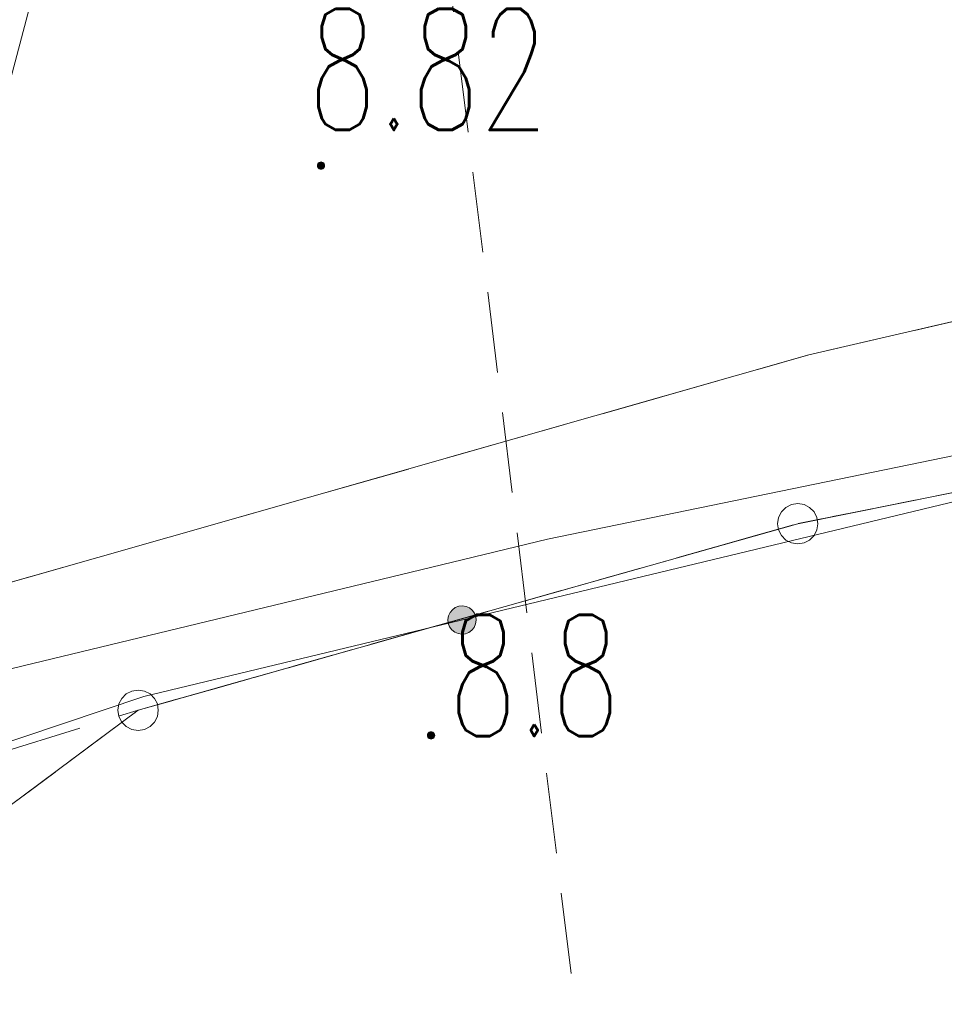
# Model space of a CAD drawing. Header units: millimetres. Extents: x -367306 to 168495, y -187323 to 82034.
# Tile 122 of 170: x -2505 to 8946, y 40024 to 52220. Entities that reach past the tile are written whole.
import ezdxf

# ---------------------------------------------------------------- set-up
doc = ezdxf.new("R2010")
doc.units = ezdxf.units.MM
doc.header["$MEASUREMENT"] = 0
for name, pattern in [('L_0_03', [1000, 500, -500]), ('L_0_04', [1500, 1000, -500]), ('L_0_05', [1750, 1250, -500]), ('L_0_06', [2000, 1500, -500])]:
    doc.linetypes.add(name, pattern=pattern)
for name, color, linetype, lineweight in [('Nowe_0_Nr_pióra__9', 7, 'Continuous', 13), ('Nowe_EGDE_Nr_pióra__8', 7, 'Continuous', 13), ('Nowe_EGDE_Nr_pióra__9', 7, 'Continuous', 13), ('Nowe_EGPG_Nr_pióra__8', 7, 'Continuous', 13), ('Nowe_EGPG_Nr_pióra__9', 7, 'Continuous', 13), ('Nowe_EGUG_Nr_pióra__8', 7, 'Continuous', 13), ('Nowe_EGUG_Nr_pióra__9', 7, 'Continuous', 13), ('Nowe_OTKC_Nr_pióra__8', 7, 'Continuous', 13), ('Nowe_OTKC_Nr_pióra__9', 7, 'Continuous', 13), ('Nowe_OTKJ_Nr_pióra__8', 7, 'Continuous', 13), ('Nowe_OTKJ_Nr_pióra__9', 7, 'Continuous', 13), ('Nowe_OTKK_Nr_pióra__8', 7, 'Continuous', 13), ('Nowe_OTKK_Nr_pióra__9', 7, 'Continuous', 13), ('Nowe_OTOO_Nr_pióra__7', 7, 'Continuous', 13), ('Nowe_OTOO_Nr_pióra__8', 7, 'Continuous', 13), ('Nowe_OTOO_Nr_pióra__9', 7, 'Continuous', 13), ('Nowe_OTRN_Nr_pióra__7', 7, 'Continuous', 13), ('Nowe_OTRN_Nr_pióra__8', 7, 'Continuous', 13), ('Nowe_OTRN_Nr_pióra__9', 7, 'Continuous', 13), ('Nowe_OTRN_O_Nr_pióra__8', 7, 'Continuous', 13), ('Nowe_OTRS_Nr_pióra__7', 7, 'Continuous', 13), ('Nowe_OTRS_Nr_pióra__8', 7, 'Continuous', 13), ('Nowe_OTRS_Nr_pióra__9', 7, 'Continuous', 13), ('Nowe_OTRS_O_Nr_pióra__8', 7, 'Continuous', 13), ('Nowe_SUEP_Nr_pióra__8', 7, 'Continuous', 13), ('Nowe_SUEP_Nr_pióra__9', 7, 'Continuous', 13)]:
    doc.layers.add(name, color=color, linetype=linetype, lineweight=lineweight)
doc.styles.add('STYL_AUTOMATYCZNY_3', font='Simplex.shx')

msp = doc.modelspace()

# ---------------------------------------------------------------- hatches: boundary and pattern name
at = {"layer": 'Nowe_OTOO_Nr_pióra__7', "linetype": 'Continuous', "lineweight": 13}
msp.add_hatch(color=7, dxfattribs=at).paths.add_polyline_path([(3143.6, 44825.6), (3127.2, 44868.3), (3100.4, 44905.2), (3064.8, 44934), (3023.1, 44952.5), (2978, 44959.7), (2932.6, 44954.9), (2889.9, 44938.5), (2853, 44911.6), (2824.2, 44876.1), (2805.7, 44834.4), (2798.5, 44789.3), (2803.3, 44743.8), (2819.7, 44701.2), (2846.6, 44664.2), (2882.1, 44635.5), (2923.8, 44616.9), (2968.9, 44609.8), (3014.4, 44614.6), (3057, 44631), (3094, 44657.8), (3122.7, 44693.3), (3141.3, 44735.1), (3148.4, 44780.2)])
msp.add_hatch(color=7, dxfattribs=at).paths.add_polyline_path([(3143.6, 44825.6), (3127.2, 44868.3), (3100.4, 44905.2), (3064.8, 44934), (3023.1, 44952.5), (2978, 44959.7), (2932.6, 44954.9), (2889.9, 44938.5), (2853, 44911.6), (2824.2, 44876.1), (2805.7, 44834.4), (2798.5, 44789.3), (2803.3, 44743.8), (2819.7, 44701.2), (2846.6, 44664.2), (2882.1, 44635.5), (2923.8, 44616.9), (2968.9, 44609.8), (3014.4, 44614.6), (3057, 44631), (3094, 44657.8), (3122.7, 44693.3), (3141.3, 44735.1), (3148.4, 44780.2)])
at = {"layer": 'Nowe_OTRN_Nr_pióra__7', "linetype": 'Continuous', "lineweight": 13}
msp.add_hatch(color=7, dxfattribs=at).paths.add_polyline_path([(2544.4, 43354.1), (2545.9, 43342.4), (2550.4, 43331.6), (2557.6, 43322.3), (2566.9, 43315.1), (2577.7, 43310.6), (2589.4, 43309.1), (2601, 43310.6), (2611.9, 43315.1), (2621.2, 43322.3), (2628.3, 43331.6), (2632.8, 43342.4), (2634.4, 43354.1), (2632.8, 43365.7), (2628.3, 43376.6), (2621.2, 43385.9), (2611.9, 43393.1), (2601, 43397.5), (2589.4, 43399.1), (2577.7, 43397.5), (2566.9, 43393.1), (2557.6, 43385.9), (2550.4, 43376.6), (2545.9, 43365.7)])
at = {"layer": 'Nowe_OTRS_Nr_pióra__7', "linetype": 'Continuous', "lineweight": 13}
msp.add_hatch(color=7, dxfattribs=at).paths.add_polyline_path([(1181.4, 50413.4), (1182.9, 50401.8), (1187.4, 50390.9), (1194.6, 50381.6), (1203.9, 50374.4), (1214.7, 50369.9), (1226.4, 50368.4), (1238, 50369.9), (1248.9, 50374.4), (1258.2, 50381.6), (1265.4, 50390.9), (1269.9, 50401.8), (1271.4, 50413.4), (1269.9, 50425.1), (1265.4, 50435.9), (1258.2, 50445.2), (1248.9, 50452.4), (1238, 50456.9), (1226.4, 50458.4), (1214.7, 50456.9), (1203.9, 50452.4), (1194.6, 50445.2), (1187.4, 50435.9), (1182.9, 50425.1)])

# ---------------------------------------------------------------- linework, layer by layer
at = {"layer": 'Nowe_0_Nr_pióra__9', "color": 7, "linetype": 'L_0_04', "lineweight": 13}
msp.add_lwpolyline([(-54175.8, -16615), (-36542.5, 13691.6), (-32491.5, 24497.6), (-41006.9, 52709.3), (-354.8, 78621.1), (4924.1, 35501.4), (-2954.1, 7738.8), (31962.3, -8247.3), (46488.5, 22925.7), (96328.3, 3296.1), (84395.1, -59501.6), (78496.2, -91288.2), (63259, -147476.2), (43808.2, -176834.2), (-26519.8, -152286.8), (-79150.4, -133916.5), (-87259.9, -85957.4)], close=True, dxfattribs=at)
at = {"layer": 'Nowe_EGDE_Nr_pióra__8', "color": 7, "linetype": 'Continuous', "lineweight": 13}
for p, q in [((7131.6, 45977), (7131.7, 45977)), ((7131.6, 45977), (7131.7, 45977)), ((-1038.4, 43667), (-1038.3, 43667)), ((-1038.4, 43667), (-1038.3, 43667))]:
    msp.add_line(p, q, dxfattribs=at)
at = {"layer": 'Nowe_EGDE_Nr_pióra__9', "color": 7, "linetype": 'Continuous', "lineweight": 13, "flags": 128}
msp.add_lwpolyline([(50221.6, 10987), (65251.6, 47097), (62561.6, 48377), (58241.6, 49297), (48341.6, 49917), (33091.6, 49677), (19761.6, 48517), (7131.6, 45977), (-1038.4, 43667), (-6478.4, 39617), (-7768.4, 34407)], close=True, dxfattribs=at)
for points in [[(7131.6, 45977), (19761.6, 48517)], [(-1038.4, 43667), (7131.6, 45977)], [(-6478.4, 39617), (-1038.4, 43667)]]:
    msp.add_lwpolyline(points, dxfattribs=at)
at = {"layer": 'Nowe_EGPG_Nr_pióra__8', "color": 7, "linetype": 'Continuous', "lineweight": 13}
for p, q in [((7131.6, 46227), (7131.7, 46227)), ((6929.4, 46123.9), (6929.4, 46123.9)), ((6984.7, 46179.2), (6984.7, 46179.2)), ((7054.4, 46214.7), (7054.4, 46214.7)), ((7208.9, 46214.7), (7208.9, 46214.7)), ((7278.6, 46179.2), (7278.6, 46179.2)), ((7333.9, 46123.9), (7333.9, 46123.9)), ((6893.9, 46054.2), (6893.9, 46054.2)), ((7369.4, 46054.2), (7369.4, 46054.2)), ((6881.6, 45977), (6881.7, 45977)), ((6893.9, 45899.7), (6893.9, 45899.7)), ((7369.4, 45899.7), (7369.4, 45899.7)), ((7381.6, 45977), (7381.7, 45977)), ((6929.4, 45830), (6929.4, 45830)), ((6984.7, 45774.7), (6984.7, 45774.7)), ((7054.4, 45739.2), (7054.4, 45739.2)), ((7208.9, 45739.2), (7208.9, 45739.2)), ((7278.6, 45774.7), (7278.6, 45774.7)), ((7333.9, 45830), (7333.9, 45830)), ((7131.6, 45727), (7131.7, 45727)), ((-1038.4, 43917), (-1038.3, 43917)), ((-1240.6, 43813.9), (-1240.6, 43813.9)), ((-1185.3, 43869.2), (-1185.3, 43869.2)), ((-1115.6, 43904.7), (-1115.6, 43904.7)), ((-961.1, 43904.7), (-961.1, 43904.7)), ((-891.4, 43869.2), (-891.4, 43869.2)), ((-836.1, 43813.9), (-836.1, 43813.9)), ((-1288.4, 43667), (-1288.3, 43667)), ((-1276.1, 43744.2), (-1276.1, 43744.2)), ((-800.6, 43744.2), (-800.6, 43744.2)), ((-788.4, 43667), (-788.3, 43667)), ((-1276.1, 43589.7), (-1276.1, 43589.7)), ((-800.6, 43589.7), (-800.6, 43589.7)), ((-1240.6, 43520), (-1240.6, 43520)), ((-1185.3, 43464.7), (-1185.3, 43464.7)), ((-1115.6, 43429.2), (-1115.6, 43429.2)), ((-961.1, 43429.2), (-961.1, 43429.2)), ((-891.4, 43464.7), (-891.4, 43464.7)), ((-836.1, 43520), (-836.1, 43520)), ((-1038.4, 43417), (-1038.3, 43417))]:
    msp.add_line(p, q, dxfattribs=at)
at = {"layer": 'Nowe_EGPG_Nr_pióra__9', "color": 7, "linetype": 'Continuous', "lineweight": 13, "flags": 128}
for points in [[(7131.6, 46227), (7208.9, 46214.7), (7278.6, 46179.2), (7333.9, 46123.9), (7369.4, 46054.2), (7381.6, 45977), (7369.4, 45899.7), (7333.9, 45830), (7278.6, 45774.7), (7208.9, 45739.2), (7131.6, 45727), (7054.4, 45739.2), (6984.7, 45774.7), (6929.4, 45830), (6893.9, 45899.7), (6881.6, 45977), (6893.9, 46054.2), (6929.4, 46123.9), (6984.7, 46179.2), (7054.4, 46214.7)], [(-1038.4, 43917), (-961.1, 43904.7), (-891.4, 43869.2), (-836.1, 43813.9), (-800.6, 43744.2), (-788.4, 43667), (-800.6, 43589.7), (-836.1, 43520), (-891.4, 43464.7), (-961.1, 43429.2), (-1038.4, 43417), (-1115.6, 43429.2), (-1185.3, 43464.7), (-1240.6, 43520), (-1276.1, 43589.7), (-1288.4, 43667), (-1276.1, 43744.2), (-1240.6, 43813.9), (-1185.3, 43869.2), (-1115.6, 43904.7)]]:
    msp.add_lwpolyline(points, close=True, dxfattribs=at)
at = {"layer": 'Nowe_EGUG_Nr_pióra__8', "color": 7, "linetype": 'Continuous', "lineweight": 13}
for p, q in [((7131.6, 45977), (7131.7, 45977)), ((7131.6, 45977), (7131.7, 45977)), ((-1038.4, 43667), (-1038.3, 43667)), ((-1038.4, 43667), (-1038.3, 43667))]:
    msp.add_line(p, q, dxfattribs=at)
at = {"layer": 'Nowe_EGUG_Nr_pióra__9', "color": 7, "linetype": 'L_0_03', "lineweight": 13, "flags": 128}
msp.add_lwpolyline([(50221.6, 10987), (65251.6, 47097), (62561.6, 48377), (58241.6, 49297), (48341.6, 49917), (33091.6, 49677), (19761.6, 48517), (7131.6, 45977), (-1038.4, 43667), (-6478.4, 39617), (-7768.4, 34407), (-15289, 2905.3), (15671.6, -9583), (33560.7, -20824.5), (35521.6, -17603), (48471.6, 5557)], close=True, dxfattribs=at)
for points in [[(7131.6, 45977), (19761.6, 48517)], [(-1038.4, 43667), (7131.6, 45977)], [(-6478.4, 39617), (-1038.4, 43667)]]:
    msp.add_lwpolyline(points, dxfattribs=at)
at = {"layer": 'Nowe_OTKC_Nr_pióra__8', "color": 7, "linetype": 'Continuous', "lineweight": 13}
for p, q in [((7131.6, 45977), (7131.7, 45977)), ((-1038.4, 43667), (-1038.3, 43667))]:
    msp.add_line(p, q, dxfattribs=at)
at = {"layer": 'Nowe_OTKC_Nr_pióra__9', "color": 7, "linetype": 'L_0_05', "lineweight": 13, "flags": 128}
msp.add_lwpolyline([(40931.6, 50687), (33461.6, 50317), (33441.6, 49927), (19970.9, 48535.2), (14602.6, 47479.5), (7131.6, 45977), (-1038.4, 43667), (-10544.6, 40736.8), (-13708.4, 39767), (-21133.6, 36525.6), (-27338.4, 33817), (-48382.6, 23335.5), (-59063, 17959.1)], dxfattribs=at)
at = {"layer": 'Nowe_OTKJ_Nr_pióra__8', "color": 7, "linetype": 'Continuous', "lineweight": 13}
msp.add_line((7270.2, 48067.6), (7270.2, 48067.6), dxfattribs=at)
at = {"layer": 'Nowe_OTKJ_Nr_pióra__9', "color": 7, "linetype": 'L_0_06', "lineweight": 13, "flags": 128}
msp.add_lwpolyline([(-59229.9, 19469.7), (-44819.2, 27191.1), (-30634, 34559.6), (-24257.2, 37455), (-18281, 40190.7), (-13554.2, 41959.5), (-5076.3, 44551.6), (7270.2, 48067.6), (16773.8, 50269), (23239.5, 51190.7), (32222.6, 51752.2), (41031.6, 52197), (46301.6, 52177), (52141.6, 51957), (55391.6, 51677), (57841.6, 51437), (60391.6, 51097), (62981.6, 50677), (65321.6, 50227), (67061.6, 49737), (68881.6, 48917), (70241.6, 47997), (71571.6, 46717), (72751.6, 45147), (73551.6, 43807), (74461.6, 42007), (75151.6, 40047), (75448.6, 38664.6), (83358.5, 36552.2), (83731.6, 38027), (84411.6, 39397), (85301.6, 40597), (86741.6, 42017), (88101.6, 42727), (89591.6, 42997), (91121.6, 42927), (92551.6, 42547), (93881.6, 41847), (94981.6, 40827), (95821.6, 39547), (96561.6, 37677), (96991.6, 36157), (97101.6, 34757)], dxfattribs=at)
at = {"layer": 'Nowe_OTKK_Nr_pióra__8', "color": 7, "linetype": 'Continuous', "lineweight": 13}
msp.add_line((7270.2, 48067.6), (7270.2, 48067.6), dxfattribs=at)
at = {"layer": 'Nowe_OTKK_Nr_pióra__9', "color": 7, "linetype": 'Continuous', "lineweight": 13, "flags": 128}
msp.add_lwpolyline([(-59229.9, 19469.7), (-44819.2, 27191.1), (-30634, 34559.6), (-24257.2, 37455), (-18281, 40190.7), (-13554.2, 41959.5), (-5076.3, 44551.6), (7270.2, 48067.6), (16773.8, 50269)], dxfattribs=at)
at = {"layer": 'Nowe_OTOO_Nr_pióra__8', "color": 7, "linetype": 'Continuous', "lineweight": 13}
for p, q in [((2853, 44911.6), (2853, 44911.6)), ((2853, 44911.6), (2853, 44911.6)), ((2889.9, 44938.5), (2890, 44938.5)), ((2889.9, 44938.5), (2890, 44938.5)), ((2932.6, 44954.9), (2932.6, 44954.9)), ((2932.6, 44954.9), (2932.6, 44954.9)), ((2978, 44959.7), (2978, 44959.7)), ((2978, 44959.7), (2978, 44959.7)), ((3023.1, 44952.5), (3023.2, 44952.5)), ((3023.1, 44952.5), (3023.2, 44952.5)), ((3064.8, 44934), (3064.9, 44934)), ((3064.8, 44934), (3064.9, 44934)), ((3100.4, 44905.2), (3100.4, 44905.2)), ((3100.4, 44905.2), (3100.4, 44905.2)), ((2798.5, 44789.3), (2798.6, 44789.3)), ((2798.5, 44789.3), (2798.6, 44789.3)), ((2805.7, 44834.4), (2805.7, 44834.4)), ((2805.7, 44834.4), (2805.7, 44834.4)), ((2824.2, 44876.1), (2824.3, 44876.1)), ((2824.2, 44876.1), (2824.3, 44876.1)), ((3127.2, 44868.3), (3127.3, 44868.3)), ((3127.2, 44868.3), (3127.3, 44868.3)), ((3143.6, 44825.6), (3143.7, 44825.6)), ((3143.6, 44825.6), (3143.7, 44825.6)), ((3148.4, 44780.2), (3148.5, 44780.2)), ((3148.4, 44780.2), (3148.5, 44780.2)), ((2803.3, 44743.8), (2803.4, 44743.8)), ((2803.3, 44743.8), (2803.4, 44743.8)), ((2819.7, 44701.2), (2819.7, 44701.2)), ((2819.7, 44701.2), (2819.7, 44701.2)), ((2846.6, 44664.2), (2846.6, 44664.2)), ((2846.6, 44664.2), (2846.6, 44664.2)), ((3094, 44657.8), (3094, 44657.8)), ((3094, 44657.8), (3094, 44657.8)), ((3122.7, 44693.3), (3122.8, 44693.3)), ((3122.7, 44693.3), (3122.8, 44693.3)), ((3141.3, 44735.1), (3141.3, 44735.1)), ((3141.3, 44735.1), (3141.3, 44735.1)), ((2882.1, 44635.5), (2882.1, 44635.5)), ((2882.1, 44635.5), (2882.1, 44635.5)), ((2923.8, 44616.9), (2923.9, 44616.9)), ((2923.8, 44616.9), (2923.9, 44616.9)), ((2968.9, 44609.8), (2969, 44609.8)), ((2968.9, 44609.8), (2969, 44609.8)), ((3014.4, 44614.6), (3014.4, 44614.6)), ((3014.4, 44614.6), (3014.4, 44614.6)), ((3057, 44631), (3057.1, 44631)), ((3057, 44631), (3057.1, 44631)), ((-968.4, 43837), (-968.3, 43837))]:
    msp.add_line(p, q, dxfattribs=at)
at = {"layer": 'Nowe_OTOO_Nr_pióra__9', "color": 7, "linetype": 'Continuous', "lineweight": 13, "flags": 128}
msp.add_lwpolyline([(15791.6, 42937), (14207.5, 47485.8), (-968.4, 43837), (-13528.4, 39617), (-27338.4, 33817)], dxfattribs=at)
msp.add_lwpolyline([(3143.6, 44825.6), (3127.2, 44868.3), (3100.4, 44905.2), (3064.8, 44934), (3023.1, 44952.5), (2978, 44959.7), (2932.6, 44954.9), (2889.9, 44938.5), (2853, 44911.6), (2824.2, 44876.1), (2805.7, 44834.4), (2798.5, 44789.3), (2803.3, 44743.8), (2819.7, 44701.2), (2846.6, 44664.2), (2882.1, 44635.5), (2923.8, 44616.9), (2968.9, 44609.8), (3014.4, 44614.6), (3057, 44631), (3094, 44657.8), (3122.7, 44693.3), (3141.3, 44735.1), (3148.4, 44780.2)], close=True, dxfattribs=at)
msp.add_lwpolyline([(3143.6, 44825.6), (3127.2, 44868.3), (3100.4, 44905.2), (3064.8, 44934), (3023.1, 44952.5), (2978, 44959.7), (2932.6, 44954.9), (2889.9, 44938.5), (2853, 44911.6), (2824.2, 44876.1), (2805.7, 44834.4), (2798.5, 44789.3), (2803.3, 44743.8), (2819.7, 44701.2), (2846.6, 44664.2), (2882.1, 44635.5), (2923.8, 44616.9), (2968.9, 44609.8), (3014.4, 44614.6), (3057, 44631), (3094, 44657.8), (3122.7, 44693.3), (3141.3, 44735.1), (3148.4, 44780.2)], close=True, dxfattribs=at)
at = {"layer": 'Nowe_OTRN_Nr_pióra__8', "color": 7, "linetype": 'Continuous', "lineweight": 13}
for p, q in [((2544.4, 43354.1), (2544.4, 43354.1)), ((2545.9, 43365.7), (2546, 43365.7)), ((2545.9, 43342.4), (2546, 43342.4)), ((2550.4, 43376.6), (2550.5, 43376.6)), ((2550.4, 43331.6), (2550.5, 43331.6)), ((2557.6, 43385.9), (2557.6, 43385.9)), ((2557.6, 43322.3), (2557.6, 43322.3)), ((2566.9, 43393.1), (2566.9, 43393.1)), ((2566.9, 43315.1), (2566.9, 43315.1)), ((2577.7, 43397.5), (2577.8, 43397.5)), ((2577.7, 43310.6), (2577.8, 43310.6)), ((2589.4, 43399.1), (2589.4, 43399.1)), ((2589.4, 43309.1), (2589.4, 43309.1)), ((2601, 43397.5), (2601.1, 43397.5)), ((2601, 43310.6), (2601.1, 43310.6)), ((2611.9, 43393.1), (2611.9, 43393.1)), ((2611.9, 43315.1), (2611.9, 43315.1)), ((2621.2, 43385.9), (2621.2, 43385.9)), ((2621.2, 43322.3), (2621.2, 43322.3)), ((2628.3, 43376.6), (2628.4, 43376.6)), ((2628.3, 43331.6), (2628.4, 43331.6)), ((2632.8, 43365.7), (2632.9, 43365.7)), ((2632.8, 43342.4), (2632.9, 43342.4)), ((2634.4, 43354.1), (2634.4, 43354.1))]:
    msp.add_line(p, q, dxfattribs=at)
at = {"layer": 'Nowe_OTRN_Nr_pióra__9', "color": 7, "linetype": 'Continuous', "lineweight": 13, "flags": 128}
msp.add_lwpolyline([(2544.4, 43354.1), (2545.9, 43342.4), (2550.4, 43331.6), (2557.6, 43322.3), (2566.9, 43315.1), (2577.7, 43310.6), (2589.4, 43309.1), (2601, 43310.6), (2611.9, 43315.1), (2621.2, 43322.3), (2628.3, 43331.6), (2632.8, 43342.4), (2634.4, 43354.1), (2632.8, 43365.7), (2628.3, 43376.6), (2621.2, 43385.9), (2611.9, 43393.1), (2601, 43397.5), (2589.4, 43399.1), (2577.7, 43397.5), (2566.9, 43393.1), (2557.6, 43385.9), (2550.4, 43376.6), (2545.9, 43365.7)], close=True, dxfattribs=at)
at = {"layer": 'Nowe_OTRS_Nr_pióra__8', "color": 7, "linetype": 'Continuous', "lineweight": 13}
for p, q in [((1181.4, 50413.4), (1181.4, 50413.4)), ((1182.9, 50425.1), (1183, 50425.1)), ((1182.9, 50401.8), (1183, 50401.8)), ((1187.4, 50435.9), (1187.5, 50435.9)), ((1187.4, 50390.9), (1187.5, 50390.9)), ((1194.6, 50445.2), (1194.6, 50445.2)), ((1194.6, 50381.6), (1194.6, 50381.6)), ((1203.9, 50452.4), (1203.9, 50452.4)), ((1203.9, 50374.4), (1203.9, 50374.4)), ((1214.7, 50456.9), (1214.8, 50456.9)), ((1226.4, 50458.4), (1226.4, 50458.4)), ((1238, 50456.9), (1238.1, 50456.9)), ((1248.9, 50452.4), (1248.9, 50452.4)), ((1248.9, 50374.4), (1248.9, 50374.4)), ((1258.2, 50445.2), (1258.3, 50445.2)), ((1258.2, 50381.6), (1258.3, 50381.6)), ((1265.4, 50435.9), (1265.4, 50435.9)), ((1265.4, 50390.9), (1265.4, 50390.9)), ((1269.9, 50425.1), (1269.9, 50425.1)), ((1269.9, 50401.8), (1269.9, 50401.8)), ((1271.4, 50413.4), (1271.4, 50413.4)), ((1214.7, 50369.9), (1214.8, 50369.9)), ((1226.4, 50368.4), (1226.4, 50368.4)), ((1238, 50369.9), (1238.1, 50369.9))]:
    msp.add_line(p, q, dxfattribs=at)
at = {"layer": 'Nowe_OTRS_Nr_pióra__9', "color": 7, "linetype": 'Continuous', "lineweight": 13, "flags": 128}
msp.add_lwpolyline([(1181.4, 50413.4), (1182.9, 50401.8), (1187.4, 50390.9), (1194.6, 50381.6), (1203.9, 50374.4), (1214.7, 50369.9), (1226.4, 50368.4), (1238, 50369.9), (1248.9, 50374.4), (1258.2, 50381.6), (1265.4, 50390.9), (1269.9, 50401.8), (1271.4, 50413.4), (1269.9, 50425.1), (1265.4, 50435.9), (1258.2, 50445.2), (1248.9, 50452.4), (1238, 50456.9), (1226.4, 50458.4), (1214.7, 50456.9), (1203.9, 50452.4), (1194.6, 50445.2), (1187.4, 50435.9), (1182.9, 50425.1)], close=True, dxfattribs=at)
at = {"layer": 'Nowe_SUEP_Nr_pióra__8', "color": 7, "linetype": 'Continuous', "lineweight": 13}
for p, q in [((4031.6, 45787), (4031.7, 45787)), ((4031.6, 45787), (4031.7, 45787)), ((2461.6, 45407), (2461.7, 45407)), ((2461.6, 45407), (2461.7, 45407))]:
    msp.add_line(p, q, dxfattribs=at)
at = {"layer": 'Nowe_SUEP_Nr_pióra__9', "color": 7, "linetype": 'Continuous', "lineweight": 13, "flags": 128}
for points in [[(48815.7, 70914.2), (46331.6, 67357), (38161.6, 66457), (30161.6, 65417), (20941.6, 62917), (15831.6, 61627), (-1128.4, 57127), (-3898.4, 46647), (-4888.4, 42827), (-10188.4, 41157), (-13688.4, 40017), (-16628.4, 38737), (-21158.4, 36507)], [(48815.7, 70914.2), (46331.6, 67357), (38161.6, 66457), (30161.6, 65417), (20941.6, 62917), (15831.6, 61627), (-1128.4, 57127), (-3898.4, 46647), (-4888.4, 42827), (-10188.4, 41157), (-13688.4, 40017), (-16628.4, 38737), (-21158.4, 36507)], [(32115.6, 49935), (32241.6, 50437), (26101.6, 49857), (19791.6, 49077), (16291.6, 48307), (4031.6, 45787), (2461.6, 45407), (-4158.4, 43807), (-7915.2, 42783.2)], [(32115.6, 49935), (32241.6, 50437), (26101.6, 49857), (19791.6, 49077), (16291.6, 48307), (4031.6, 45787), (2461.6, 45407), (-4158.4, 43807), (-7915.2, 42783.2)]]:
    msp.add_lwpolyline(points, dxfattribs=at)

# ---------------------------------------------------------------- texts
at = {"layer": 'Nowe_OTRN_O_Nr_pióra__8', "color": 7, "linetype": 'Continuous', "lineweight": 13, "insert": (2807.5, 43346.6), "char_height": 1500, "attachment_point": 7, "style": 'STYL_AUTOMATYCZNY_3'}
msp.add_mtext('\\A1;{\\W0.660000x;\\pql;\\FSimplex.shx;8.8}', dxfattribs=at)
at = {"layer": 'Nowe_OTRS_O_Nr_pióra__8', "color": 7, "linetype": 'Continuous', "lineweight": 13, "insert": (1068.3, 50854.9), "char_height": 1500, "attachment_point": 7, "style": 'STYL_AUTOMATYCZNY_3'}
msp.add_mtext('\\A1;{\\W0.660000x;\\pql;\\FSimplex.shx;8.82}', dxfattribs=at)

doc.saveas('drawing.dxf')
